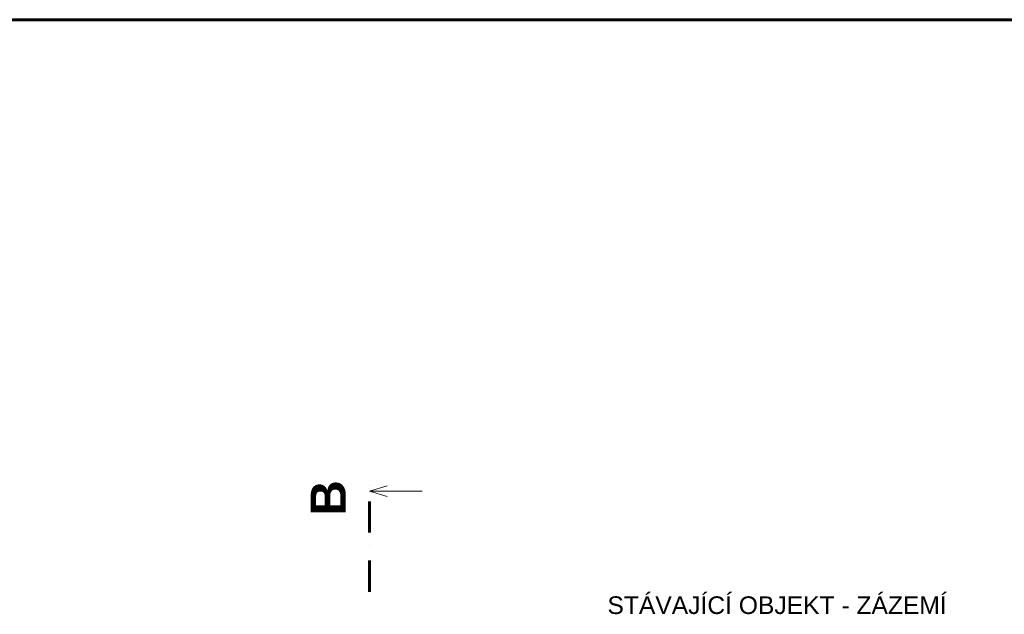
# Model space of a CAD drawing. Header units: millimetres. Extents: x 1793744 to 1819377, y -543298 to -528494.
# Tile 11 of 14: x 1802948 to 1808533, y -531868 to -528494. Entities that reach past the tile are written whole.
import ezdxf

# ---------------------------------------------------------------- set-up
doc = ezdxf.new("R2010")
doc.units = ezdxf.units.MM
doc.header["$MEASUREMENT"] = 0
doc.linetypes.add('ČÁRA ČERCHOVANÁ 3', pattern=[335.138881, 176.388884, -88.194442, 0, -70.555556])
for name, color, linetype in [('1 - ŘEZ HLAVNÍ.1', 7, 'Continuous'), ('2 - TEXT HLAVNÍ UNIVERSÁL.2D', 7, 'Continuous'), ('2 - ČÁRA HLAVNÍ.2D', 7, 'Continuous')]:
    doc.layers.add(name, color=color, linetype=linetype)
doc.styles.add('GENEROVANÝ_STYL_1', font='Arial.ttf')
doc.styles.add('GENEROVANÝ_STYL_2', font='Arial Bold.ttf')

# ---------------------------------------------------------------- blocks, each defined once
blk = doc.blocks.new('Řez_6', base_point=(1804931.7, -542997.7))
at = {"layer": '1 - ŘEZ HLAVNÍ.1', "color": 5, "linetype": 'ČÁRA ČERCHOVANÁ 3', "lineweight": 60, "true_color": 0x1c1cff}
blk.add_line((1804931.7, -531739.6), (1804931.7, -531139.6), dxfattribs=at)
at = {"layer": '1 - ŘEZ HLAVNÍ.1', "color": 5, "linetype": 'Continuous', "lineweight": 0, "true_color": 0x1c1cff}
for p, q in [((1805031.7, -531139.6), (1804931.7, -531169.6)), ((1804931.7, -531169.6), (1805231.7, -531169.6)), ((1805031.7, -531199.6), (1804931.7, -531169.6))]:
    blk.add_line(p, q, dxfattribs=at)
at = {"layer": '1 - ŘEZ HLAVNÍ.1', "color": 5, "lineweight": 0, "true_color": 0x1c1cff, "insert": (1804797.9, -531308.6), "char_height": 200, "attachment_point": 7, "rotation": 90, "style": 'GENEROVANÝ_STYL_2'}
blk.add_mtext('\\A1;{\\pql;\\pt0;\\fArial|b1|i0|c0|p0;\\W1.000000;B}', dxfattribs=at)

msp = doc.modelspace()

# ---------------------------------------------------------------- linework, layer by layer
at = {"layer": '2 - ČÁRA HLAVNÍ.2D', "color": 7, "linetype": 'Continuous', "lineweight": 60}
msp.add_line((1800756.5, -528494.2), (1812546.5, -528494.2), dxfattribs=at)

# ---------------------------------------------------------------- block references
at = {"layer": '1 - ŘEZ HLAVNÍ.1', "color": 5, "lineweight": 60, "true_color": 0x1c1cff}
msp.add_blockref('Řez_6', (1804931.7, -542997.7), dxfattribs=at)

# ---------------------------------------------------------------- texts
at = {"layer": '2 - TEXT HLAVNÍ UNIVERSÁL.2D', "color": 5, "linetype": 'Continuous', "lineweight": 0, "true_color": 0x1c1cff, "insert": (1807244.5, -531766.1), "char_height": 100, "attachment_point": 2, "style": 'GENEROVANÝ_STYL_1'}
msp.add_mtext('\\A1;{\\pqc;\\fArial|b0|i0|c0|p0;\\W1.000000;STÁVAJÍCÍ OBJEKT - ZÁZEMÍ }', dxfattribs=at)

doc.saveas('drawing.dxf')
